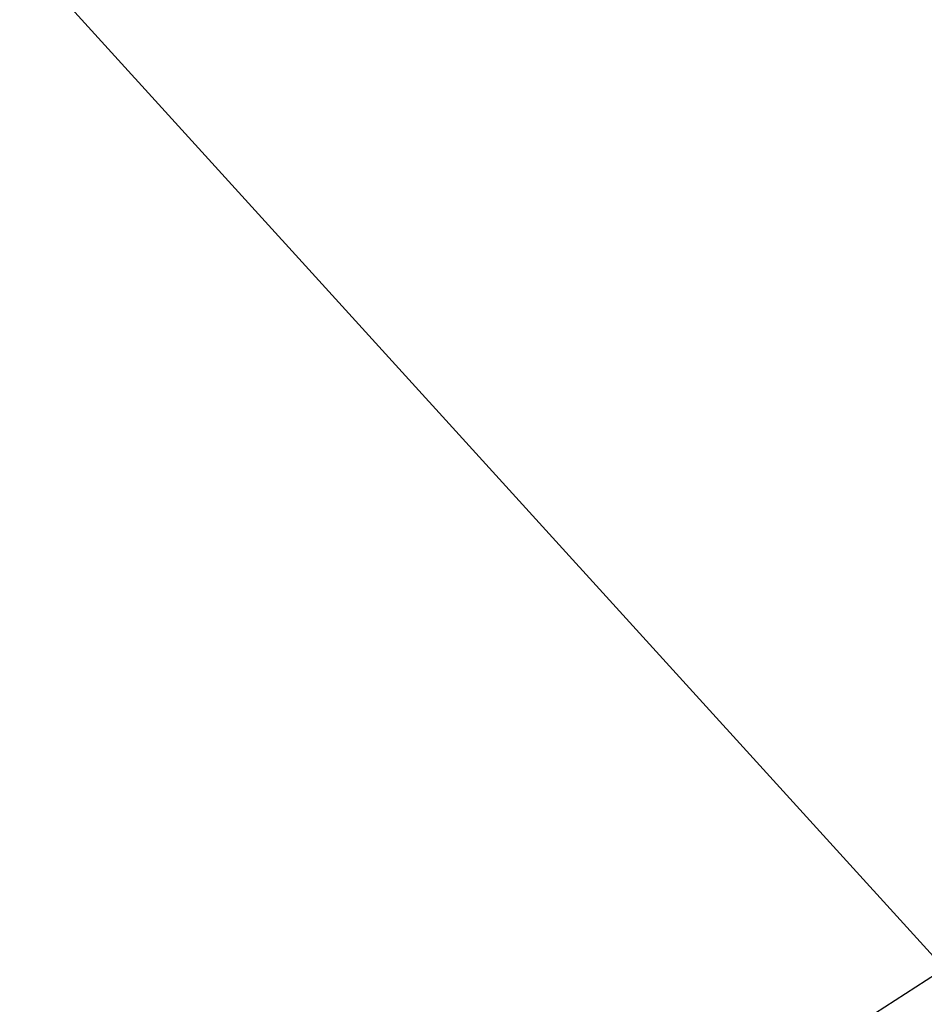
# Model space of a CAD drawing. Extents: x 0 to 361260, y 0 to 4201817.
# Tile 254 of 256: x 360273.6554 to 360273.7134, y 4200440.2823 to 4200440.3454. Entities that reach past the tile are written whole.
import ezdxf

# ---------------------------------------------------------------- set-up
doc = ezdxf.new("R2010")
doc.units = 0
doc.header["$LTSCALE"] = 0.5
doc.header["$MEASUREMENT"] = 0
doc.linetypes.add('CONTI', pattern=[0])
doc.linetypes.add('Д_ТРОТ_ТРУБА', pattern=[3, 1.5, -1.5])
doc.layers.add('(025) Дорога', color=7, linetype='Continuous')
doc.layers.add('GORIZDEFAULT', color=32, linetype='CONTI')

msp = doc.modelspace()

# ---------------------------------------------------------------- linework, layer by layer
at = {"layer": '(025) Дорога', "linetype": 'Д_ТРОТ_ТРУБА', "flags": 128}
msp.add_lwpolyline([(360044.195281, 4200796.011665), (360041.816441, 4200791.772535), (360042.358386, 4200788.304142), (360046.086689, 4200780.209978), (360059.012108, 4200755.886942), (360082.265896, 4200713.415003), (360119.837462, 4200651.910762), (360154.247768, 4200588.273479), (360168.951622, 4200565.337032), (360182.617822, 4200547.765948), (360213.043469, 4200512.043913), (360268.282938, 4200446.262167), (360308.926468, 4200401.534246), (360387.368572, 4200322.593366), (360428.116263, 4200283.497316), (360457.116097, 4200256.419789), (360464.885659, 4200245.443658), (360476.507188, 4200228.262836), (360489.060207, 4200214.49302), (360499.064873, 4200202.983669)], dxfattribs=at)
at = {"layer": 'GORIZDEFAULT', "color": 32}
msp.add_polyline3d([(360252.76, 4200425.889999, 542.5), (360254.46, 4200427.129997, 542.5), (360255.6, 4200427.93, 542.5), (360256.94, 4200428.870003, 542.5), (360258.41, 4200429.910004, 542.5), (360259.92, 4200430.970001, 542.5), (360261.4, 4200432.010002, 542.5), (360262.77, 4200432.970001, 542.5), (360263.94, 4200433.800003, 542.5), (360269.07, 4200437.300003, 542.5), (360270.28, 4200438.07, 542.5), (360271.68, 4200438.980003, 542.5), (360273.21, 4200439.959999, 542.5), (360274.78, 4200440.970001, 542.5), (360276.3, 4200441.949997, 542.5)], dxfattribs=at)

doc.saveas('drawing.dxf')
